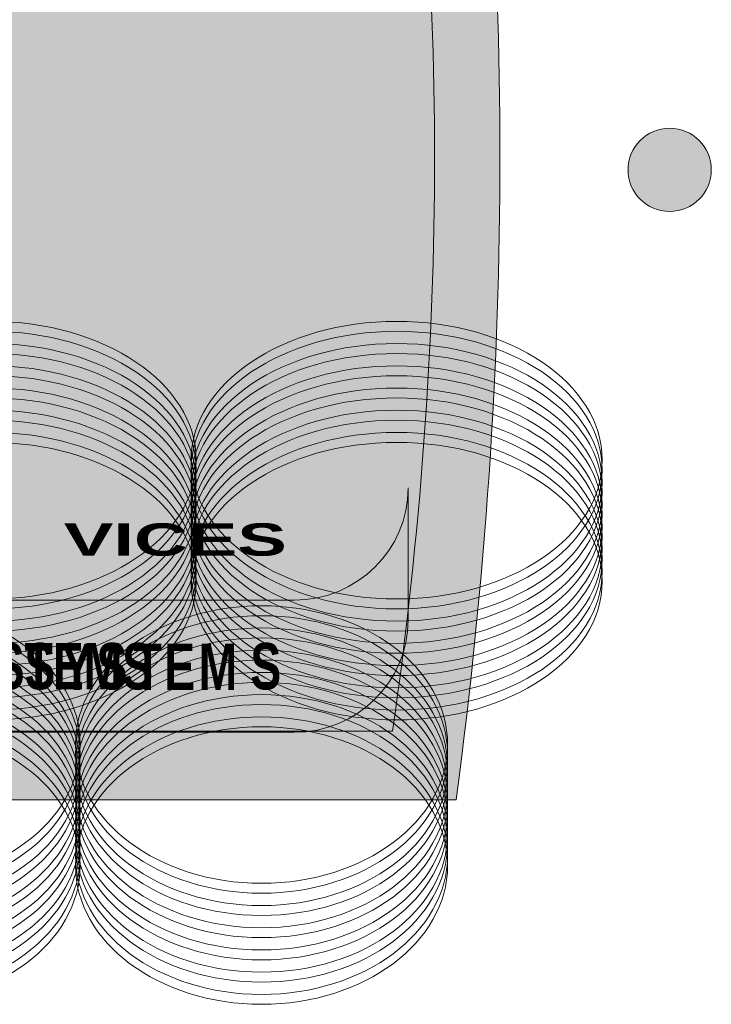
# Model space of a CAD drawing. Header units: inches. Extents: x 0 to 48, y -19.6 to 10.
# Tile 228 of 241: x 34.9 to 37, y -19.3 to -16.4. Entities that reach past the tile are written whole.
import ezdxf

# ---------------------------------------------------------------- set-up
doc = ezdxf.new("R2010")
doc.units = ezdxf.units.IN
doc.header["$MEASUREMENT"] = 0
doc.layers.add('Layer 1', color=7, linetype='Continuous')

# ---------------------------------------------------------------- blocks, each defined once
blk = doc.blocks.new('block 3')
at = {"layer": 'Layer 1', "color": 254, "lineweight": 18, "true_color": 0xe6e7e8}
for points in [[(34.8064, -17.295), (35.1472, -17.295), (35.4235, -17.4815), (35.4235, -17.7115), (35.4235, -17.9415), (35.1472, -18.128), (34.8064, -18.128), (34.4656, -18.128), (34.1893, -17.9415), (34.1893, -17.7115), (34.1893, -17.4815), (34.4656, -17.295), (34.8064, -17.295)], [(36.0251, -17.295), (36.3659, -17.295), (36.6422, -17.4815), (36.6422, -17.7115), (36.6422, -17.9415), (36.3659, -18.128), (36.0251, -18.128), (35.6843, -18.128), (35.408, -17.9415), (35.408, -17.7115), (35.408, -17.4815), (35.6843, -17.295), (36.0251, -17.295)], [(34.8064, -17.3248), (35.1472, -17.3248), (35.4235, -17.5113), (35.4235, -17.7413), (35.4235, -17.9713), (35.1472, -18.1578), (34.8064, -18.1578), (34.4656, -18.1578), (34.1893, -17.9713), (34.1893, -17.7413), (34.1893, -17.5113), (34.4656, -17.3248), (34.8064, -17.3248)], [(36.0251, -17.3248), (36.3659, -17.3248), (36.6422, -17.5113), (36.6422, -17.7413), (36.6422, -17.9713), (36.3659, -18.1578), (36.0251, -18.1578), (35.6843, -18.1578), (35.408, -17.9713), (35.408, -17.7413), (35.408, -17.5113), (35.6843, -17.3248), (36.0251, -17.3248)], [(34.8064, -17.3617), (35.1472, -17.3617), (35.4235, -17.5482), (35.4235, -17.7782), (35.4235, -18.0082), (35.1472, -18.1946), (34.8064, -18.1946), (34.4656, -18.1946), (34.1893, -18.0082), (34.1893, -17.7782), (34.1893, -17.5482), (34.4656, -17.3617), (34.8064, -17.3617)], [(36.0251, -17.3617), (36.3659, -17.3617), (36.6422, -17.5482), (36.6422, -17.7782), (36.6422, -18.0082), (36.3659, -18.1946), (36.0251, -18.1946), (35.6843, -18.1946), (35.408, -18.0082), (35.408, -17.7782), (35.408, -17.5482), (35.6843, -17.3617), (36.0251, -17.3617)], [(34.8064, -17.3915), (35.1472, -17.3915), (35.4235, -17.578), (35.4235, -17.808), (35.4235, -18.038), (35.1472, -18.2244), (34.8064, -18.2244), (34.4656, -18.2244), (34.1893, -18.038), (34.1893, -17.808), (34.1893, -17.578), (34.4656, -17.3915), (34.8064, -17.3915)], [(36.0251, -17.3915), (36.3659, -17.3915), (36.6422, -17.578), (36.6422, -17.808), (36.6422, -18.038), (36.3659, -18.2244), (36.0251, -18.2244), (35.6843, -18.2244), (35.408, -18.038), (35.408, -17.808), (35.408, -17.578), (35.6843, -17.3915), (36.0251, -17.3915)], [(34.8064, -17.4284), (35.1472, -17.4284), (35.4235, -17.6148), (35.4235, -17.8448), (35.4235, -18.0749), (35.1472, -18.2613), (34.8064, -18.2613), (34.4656, -18.2613), (34.1893, -18.0749), (34.1893, -17.8448), (34.1893, -17.6148), (34.4656, -17.4284), (34.8064, -17.4284)], [(36.0251, -17.4284), (36.3659, -17.4284), (36.6422, -17.6148), (36.6422, -17.8448), (36.6422, -18.0749), (36.3659, -18.2613), (36.0251, -18.2613), (35.6843, -18.2613), (35.408, -18.0749), (35.408, -17.8448), (35.408, -17.6148), (35.6843, -17.4284), (36.0251, -17.4284)], [(34.8064, -17.4582), (35.1472, -17.4582), (35.4235, -17.6446), (35.4235, -17.8746), (35.4235, -18.1046), (35.1472, -18.2911), (34.8064, -18.2911), (34.4656, -18.2911), (34.1893, -18.1046), (34.1893, -17.8746), (34.1893, -17.6446), (34.4656, -17.4582), (34.8064, -17.4582)], [(36.0251, -17.4582), (36.3659, -17.4582), (36.6422, -17.6446), (36.6422, -17.8746), (36.6422, -18.1046), (36.3659, -18.2911), (36.0251, -18.2911), (35.6843, -18.2911), (35.408, -18.1046), (35.408, -17.8746), (35.408, -17.6446), (35.6843, -17.4582), (36.0251, -17.4582)], [(34.8064, -17.4951), (35.1472, -17.4951), (35.4235, -17.6815), (35.4235, -17.9115), (35.4235, -18.1415), (35.1472, -18.328), (34.8064, -18.328), (34.4656, -18.328), (34.1893, -18.1415), (34.1893, -17.9115), (34.1893, -17.6815), (34.4656, -17.4951), (34.8064, -17.4951)], [(36.0251, -17.4951), (36.3659, -17.4951), (36.6422, -17.6815), (36.6422, -17.9115), (36.6422, -18.1415), (36.3659, -18.328), (36.0251, -18.328), (35.6843, -18.328), (35.408, -18.1415), (35.408, -17.9115), (35.408, -17.6815), (35.6843, -17.4951), (36.0251, -17.4951)], [(34.8064, -17.5248), (35.1472, -17.5248), (35.4235, -17.7113), (35.4235, -17.9413), (35.4235, -18.1713), (35.1472, -18.3578), (34.8064, -18.3578), (34.4656, -18.3578), (34.1893, -18.1713), (34.1893, -17.9413), (34.1893, -17.7113), (34.4656, -17.5248), (34.8064, -17.5248)], [(36.0251, -17.5248), (36.3659, -17.5248), (36.6422, -17.7113), (36.6422, -17.9413), (36.6422, -18.1713), (36.3659, -18.3578), (36.0251, -18.3578), (35.6843, -18.3578), (35.408, -18.1713), (35.408, -17.9413), (35.408, -17.7113), (35.6843, -17.5248), (36.0251, -17.5248)], [(34.8064, -17.5617), (35.1472, -17.5617), (35.4235, -17.7482), (35.4235, -17.9782), (35.4235, -18.2082), (35.1472, -18.3947), (34.8064, -18.3947), (34.4656, -18.3947), (34.1893, -18.2082), (34.1893, -17.9782), (34.1893, -17.7482), (34.4656, -17.5617), (34.8064, -17.5617)], [(36.0251, -17.5617), (36.3659, -17.5617), (36.6422, -17.7482), (36.6422, -17.9782), (36.6422, -18.2082), (36.3659, -18.3947), (36.0251, -18.3947), (35.6843, -18.3947), (35.408, -18.2082), (35.408, -17.9782), (35.408, -17.7482), (35.6843, -17.5617), (36.0251, -17.5617)], [(34.8064, -17.5915), (35.1472, -17.5915), (35.4235, -17.778), (35.4235, -18.008), (35.4235, -18.238), (35.1472, -18.4245), (34.8064, -18.4245), (34.4656, -18.4245), (34.1893, -18.238), (34.1893, -18.008), (34.1893, -17.778), (34.4656, -17.5915), (34.8064, -17.5915)], [(36.0251, -17.5915), (36.3659, -17.5915), (36.6422, -17.778), (36.6422, -18.008), (36.6422, -18.238), (36.3659, -18.4245), (36.0251, -18.4245), (35.6843, -18.4245), (35.408, -18.238), (35.408, -18.008), (35.408, -17.778), (35.6843, -17.5915), (36.0251, -17.5915)], [(34.8064, -17.6284), (35.1472, -17.6284), (35.4235, -17.8149), (35.4235, -18.0449), (35.4235, -18.2749), (35.1472, -18.4613), (34.8064, -18.4613), (34.4656, -18.4613), (34.1893, -18.2749), (34.1893, -18.0449), (34.1893, -17.8149), (34.4656, -17.6284), (34.8064, -17.6284)], [(36.0251, -17.6284), (36.3659, -17.6284), (36.6422, -17.8149), (36.6422, -18.0449), (36.6422, -18.2749), (36.3659, -18.4613), (36.0251, -18.4613), (35.6843, -18.4613), (35.408, -18.2749), (35.408, -18.0449), (35.408, -17.8149), (35.6843, -17.6284), (36.0251, -17.6284)], [(34.8064, -17.6582), (35.1472, -17.6582), (35.4235, -17.8447), (35.4235, -18.0747), (35.4235, -18.3047), (35.1472, -18.4911), (34.8064, -18.4911), (34.4656, -18.4911), (34.1893, -18.3047), (34.1893, -18.0747), (34.1893, -17.8447), (34.4656, -17.6582), (34.8064, -17.6582)], [(36.0251, -17.6582), (36.3659, -17.6582), (36.6422, -17.8447), (36.6422, -18.0747), (36.6422, -18.3047), (36.3659, -18.4911), (36.0251, -18.4911), (35.6843, -18.4911), (35.408, -18.3047), (35.408, -18.0747), (35.408, -17.8447), (35.6843, -17.6582), (36.0251, -17.6582)], [(34.5167, -18.1485), (34.8251, -18.1485), (35.0752, -18.3349), (35.0752, -18.5649), (35.0752, -18.7949), (34.8251, -18.9814), (34.5167, -18.9814), (34.2083, -18.9814), (33.9583, -18.7949), (33.9583, -18.5649), (33.9583, -18.3349), (34.2083, -18.1485), (34.5167, -18.1485)], [(35.6196, -18.1485), (35.928, -18.1485), (36.178, -18.3349), (36.178, -18.5649), (36.178, -18.7949), (35.928, -18.9814), (35.6196, -18.9814), (35.3112, -18.9814), (35.0612, -18.7949), (35.0612, -18.5649), (35.0612, -18.3349), (35.3112, -18.1485), (35.6196, -18.1485)], [(34.5167, -18.1783), (34.8251, -18.1783), (35.0752, -18.3647), (35.0752, -18.5947), (35.0752, -18.8247), (34.8251, -19.0112), (34.5167, -19.0112), (34.2083, -19.0112), (33.9583, -18.8247), (33.9583, -18.5947), (33.9583, -18.3647), (34.2083, -18.1783), (34.5167, -18.1783)], [(35.6196, -18.1783), (35.928, -18.1783), (36.178, -18.3647), (36.178, -18.5947), (36.178, -18.8247), (35.928, -19.0112), (35.6196, -19.0112), (35.3112, -19.0112), (35.0612, -18.8247), (35.0612, -18.5947), (35.0612, -18.3647), (35.3112, -18.1783), (35.6196, -18.1783)], [(34.5167, -18.2151), (34.8251, -18.2151), (35.0752, -18.4016), (35.0752, -18.6316), (35.0752, -18.8616), (34.8251, -19.0481), (34.5167, -19.0481), (34.2083, -19.0481), (33.9583, -18.8616), (33.9583, -18.6316), (33.9583, -18.4016), (34.2083, -18.2151), (34.5167, -18.2151)], [(35.6196, -18.2151), (35.928, -18.2151), (36.178, -18.4016), (36.178, -18.6316), (36.178, -18.8616), (35.928, -19.0481), (35.6196, -19.0481), (35.3112, -19.0481), (35.0612, -18.8616), (35.0612, -18.6316), (35.0612, -18.4016), (35.3112, -18.2151), (35.6196, -18.2151)], [(34.5167, -18.2449), (34.8251, -18.2449), (35.0752, -18.4314), (35.0752, -18.6614), (35.0752, -18.8914), (34.8251, -19.0779), (34.5167, -19.0779), (34.2083, -19.0779), (33.9583, -18.8914), (33.9583, -18.6614), (33.9583, -18.4314), (34.2083, -18.2449), (34.5167, -18.2449)], [(35.6196, -18.2449), (35.928, -18.2449), (36.178, -18.4314), (36.178, -18.6614), (36.178, -18.8914), (35.928, -19.0779), (35.6196, -19.0779), (35.3112, -19.0779), (35.0612, -18.8914), (35.0612, -18.6614), (35.0612, -18.4314), (35.3112, -18.2449), (35.6196, -18.2449)], [(34.5167, -18.2818), (34.8251, -18.2818), (35.0752, -18.4683), (35.0752, -18.6983), (35.0752, -18.9283), (34.8251, -19.1147), (34.5167, -19.1147), (34.2083, -19.1147), (33.9583, -18.9283), (33.9583, -18.6983), (33.9583, -18.4683), (34.2083, -18.2818), (34.5167, -18.2818)], [(35.6196, -18.2818), (35.928, -18.2818), (36.178, -18.4683), (36.178, -18.6983), (36.178, -18.9283), (35.928, -19.1147), (35.6196, -19.1147), (35.3112, -19.1147), (35.0612, -18.9283), (35.0612, -18.6983), (35.0612, -18.4683), (35.3112, -18.2818), (35.6196, -18.2818)], [(34.5167, -18.3116), (34.8251, -18.3116), (35.0752, -18.4981), (35.0752, -18.7281), (35.0752, -18.9581), (34.8251, -19.1445), (34.5167, -19.1445), (34.2083, -19.1445), (33.9583, -18.9581), (33.9583, -18.7281), (33.9583, -18.4981), (34.2083, -18.3116), (34.5167, -18.3116)], [(35.6196, -18.3116), (35.928, -18.3116), (36.178, -18.4981), (36.178, -18.7281), (36.178, -18.9581), (35.928, -19.1445), (35.6196, -19.1445), (35.3112, -19.1445), (35.0612, -18.9581), (35.0612, -18.7281), (35.0612, -18.4981), (35.3112, -18.3116), (35.6196, -18.3116)], [(34.5167, -18.3485), (34.8251, -18.3485), (35.0752, -18.535), (35.0752, -18.765), (35.0752, -18.995), (34.8251, -19.1814), (34.5167, -19.1814), (34.2083, -19.1814), (33.9583, -18.995), (33.9583, -18.765), (33.9583, -18.535), (34.2083, -18.3485), (34.5167, -18.3485)], [(35.6196, -18.3485), (35.928, -18.3485), (36.178, -18.535), (36.178, -18.765), (36.178, -18.995), (35.928, -19.1814), (35.6196, -19.1814), (35.3112, -19.1814), (35.0612, -18.995), (35.0612, -18.765), (35.0612, -18.535), (35.3112, -18.3485), (35.6196, -18.3485)], [(34.5167, -18.3783), (34.8251, -18.3783), (35.0752, -18.5647), (35.0752, -18.7947), (35.0752, -19.0248), (34.8251, -19.2112), (34.5167, -19.2112), (34.2083, -19.2112), (33.9583, -19.0248), (33.9583, -18.7947), (33.9583, -18.5647), (34.2083, -18.3783), (34.5167, -18.3783)], [(35.6196, -18.3783), (35.928, -18.3783), (36.178, -18.5647), (36.178, -18.7947), (36.178, -19.0248), (35.928, -19.2112), (35.6196, -19.2112), (35.3112, -19.2112), (35.0612, -19.0248), (35.0612, -18.7947), (35.0612, -18.5647), (35.3112, -18.3783), (35.6196, -18.3783)], [(34.5167, -18.4152), (34.8251, -18.4152), (35.0752, -18.6016), (35.0752, -18.8316), (35.0752, -19.0616), (34.8251, -19.2481), (34.5167, -19.2481), (34.2083, -19.2481), (33.9583, -19.0616), (33.9583, -18.8316), (33.9583, -18.6016), (34.2083, -18.4152), (34.5167, -18.4152)], [(35.6196, -18.4152), (35.928, -18.4152), (36.178, -18.6016), (36.178, -18.8316), (36.178, -19.0616), (35.928, -19.2481), (35.6196, -19.2481), (35.3112, -19.2481), (35.0612, -19.0616), (35.0612, -18.8316), (35.0612, -18.6016), (35.3112, -18.4152), (35.6196, -18.4152)], [(34.5167, -18.445), (34.8251, -18.445), (35.0752, -18.6314), (35.0752, -18.8614), (35.0752, -19.0914), (34.8251, -19.2779), (34.5167, -19.2779), (34.2083, -19.2779), (33.9583, -19.0914), (33.9583, -18.8614), (33.9583, -18.6314), (34.2083, -18.445), (34.5167, -18.445)], [(35.6196, -18.445), (35.928, -18.445), (36.178, -18.6314), (36.178, -18.8614), (36.178, -19.0914), (35.928, -19.2779), (35.6196, -19.2779), (35.3112, -19.2779), (35.0612, -19.0914), (35.0612, -18.8614), (35.0612, -18.6314), (35.3112, -18.445), (35.6196, -18.445)], [(34.5167, -18.4819), (34.8251, -18.4819), (35.0752, -18.6683), (35.0752, -18.8983), (35.0752, -19.1283), (34.8251, -19.3148), (34.5167, -19.3148), (34.2083, -19.3148), (33.9583, -19.1283), (33.9583, -18.8983), (33.9583, -18.6683), (34.2083, -18.4819), (34.5167, -18.4819)], [(35.6196, -18.4819), (35.928, -18.4819), (36.178, -18.6683), (36.178, -18.8983), (36.178, -19.1283), (35.928, -19.3148), (35.6196, -19.3148), (35.3112, -19.3148), (35.0612, -19.1283), (35.0612, -18.8983), (35.0612, -18.6683), (35.3112, -18.4819), (35.6196, -18.4819)], [(34.5167, -18.5116), (34.8251, -18.5116), (35.0752, -18.6981), (35.0752, -18.9281), (35.0752, -19.1581), (34.8251, -19.3446), (34.5167, -19.3446), (34.2083, -19.3446), (33.9583, -19.1581), (33.9583, -18.9281), (33.9583, -18.6981), (34.2083, -18.5116), (34.5167, -18.5116)], [(35.6196, -18.5116), (35.928, -18.5116), (36.178, -18.6981), (36.178, -18.9281), (36.178, -19.1581), (35.928, -19.3446), (35.6196, -19.3446), (35.3112, -19.3446), (35.0612, -19.1581), (35.0612, -18.9281), (35.0612, -18.6981), (35.3112, -18.5116), (35.6196, -18.5116)]]:
    blk.add_open_spline(points, degree=3, knots=[0, 0, 0, 0, 1, 1, 1, 2, 2, 2, 3, 3, 3, 4, 4, 4, 4], dxfattribs=at)
at = {"layer": 'Layer 1', "lineweight": 0}
blk.add_open_spline([(27.7048, -18.5282), (27.7048, -18.5282), (35.7181, -18.5282), (35.7181, -18.5282), (35.9061, -18.5282), (36.0599, -18.3765), (36.0599, -18.1911), (36.0599, -18.1911), (36.0599, -17.7947), (36.0599, -17.7947), (36.0599, -17.9802), (35.9061, -18.1319), (35.7181, -18.1319), (35.7181, -18.1319), (27.7048, -18.1319), (27.7048, -18.1319), (27.5168, -18.1319), (27.3631, -17.9802), (27.3631, -17.7947), (27.3631, -17.7947), (27.3631, -18.1911), (27.3631, -18.1911), (27.3631, -18.3765), (27.5168, -18.5282), (27.7048, -18.5282)], degree=3, knots=[0, 0, 0, 0, 1, 1, 1, 2, 2, 2, 3, 3, 3, 4, 4, 4, 5, 5, 5, 6, 6, 6, 7, 7, 7, 8, 8, 8, 8], dxfattribs=at)

msp = doc.modelspace()

# ---------------------------------------------------------------- hatches: boundary and pattern name
at = {"layer": 'Layer 1', "true_color": 0x004723}
h = msp.add_hatch(color=118, dxfattribs=at)
edge = h.paths.add_edge_path()
edge.add_spline(control_points=[(27.2193, -14.9493), (30.2141, -14.9493), (33.2089, -14.9493), (36.2037, -14.9493), (36.3793, -16.1538), (36.379, -17.4149), (36.2037, -18.7311), (33.2089, -18.7311), (30.2141, -18.7311), (27.2193, -18.7311), (27.044, -17.4149), (27.0437, -16.1538), (27.2193, -14.9493)], knot_values=[0, 0, 0, 0, 0.013889, 0.013889, 0.013889, 0.027778, 0.027778, 0.027778, 0.041667, 0.041667, 0.041667, 0.055556, 0.055556, 0.055556, 0.055556], degree=3, periodic=0)
edge.add_line((27.2193, -14.9493), (27.2193, -14.9493))
at = {"layer": 'Layer 1', "true_color": 0xe6e7e8}
h = msp.add_hatch(color=254, dxfattribs=at)
edge = h.paths.add_edge_path()
edge.add_spline(control_points=[(27.4102, -15.1551), (30.2777, -15.1551), (33.1452, -15.1551), (36.0127, -15.1551), (36.1809, -16.2286), (36.1806, -17.3523), (36.0127, -18.5253), (33.1452, -18.5253), (30.2777, -18.5253), (27.4102, -18.5253), (27.2423, -17.3523), (27.242, -16.2286), (27.4102, -15.1551)], knot_values=[0, 0, 0, 0, 0.013889, 0.013889, 0.013889, 0.027778, 0.027778, 0.027778, 0.041667, 0.041667, 0.041667, 0.055556, 0.055556, 0.055556, 0.055556], degree=3, periodic=0)
edge.add_line((27.4102, -15.1551), (27.4102, -15.1551))
at = {"layer": 'Layer 1', "true_color": 0x231f20}
h = msp.add_hatch(color=250, dxfattribs=at)
edge = h.paths.add_edge_path()
edge.add_spline(control_points=[(36.8445, -16.7152), (36.9136, -16.7152), (36.9695, -16.7712), (36.9695, -16.8402), (36.9695, -16.9092), (36.9136, -16.9652), (36.8445, -16.9652), (36.7755, -16.9652), (36.7195, -16.9092), (36.7195, -16.8402), (36.7195, -16.7712), (36.7755, -16.7152), (36.8445, -16.7152)], knot_values=[0, 0, 0, 0, 0.013889, 0.013889, 0.013889, 0.027778, 0.027778, 0.027778, 0.041667, 0.041667, 0.041667, 0.055556, 0.055556, 0.055556, 0.055556], degree=3, periodic=0)
edge.add_line((36.8445, -16.7152), (36.8445, -16.7152))
at = {"layer": 'Layer 1', "true_color": 0x004723}
h = msp.add_hatch(color=118, dxfattribs=at)
edge = h.paths.add_edge_path()
edge.add_spline(control_points=[(27.7048, -18.5282), (27.7048, -18.5282), (35.7181, -18.5282), (35.7181, -18.5282), (35.9061, -18.5282), (36.0599, -18.3765), (36.0599, -18.1911), (36.0599, -18.1911), (36.0599, -17.7947), (36.0599, -17.7947), (36.0599, -17.9802), (35.9061, -18.1319), (35.7181, -18.1319), (35.7181, -18.1319), (27.7048, -18.1319), (27.7048, -18.1319), (27.5168, -18.1319), (27.3631, -17.9802), (27.3631, -17.7947), (27.3631, -17.7947), (27.3631, -18.1911), (27.3631, -18.1911), (27.3631, -18.3765), (27.5168, -18.5282), (27.7048, -18.5282)], knot_values=[0, 0, 0, 0, 0.013889, 0.013889, 0.013889, 0.027778, 0.027778, 0.027778, 0.041667, 0.041667, 0.041667, 0.055556, 0.055556, 0.055556, 0.069444, 0.069444, 0.069444, 0.083333, 0.083333, 0.083333, 0.097222, 0.097222, 0.097222, 0.111111, 0.111111, 0.111111, 0.111111], degree=3, periodic=0)
edge.add_line((27.7048, -18.5282), (27.7048, -18.5282))

# ---------------------------------------------------------------- linework, layer by layer
at = {"layer": 'Layer 1', "lineweight": 0}
for points, knots in [([(27.2193, -14.9493), (30.2141, -14.9493), (33.2089, -14.9493), (36.2037, -14.9493), (36.3793, -16.1538), (36.379, -17.4149), (36.2037, -18.7311), (33.2089, -18.7311), (30.2141, -18.7311), (27.2193, -18.7311), (27.044, -17.4149), (27.0437, -16.1538), (27.2193, -14.9493)], [0, 0, 0, 0, 1, 1, 1, 2, 2, 2, 3, 3, 3, 4, 4, 4, 4]), ([(27.4102, -15.1551), (30.2777, -15.1551), (33.1452, -15.1551), (36.0127, -15.1551), (36.1809, -16.2286), (36.1806, -17.3523), (36.0127, -18.5253), (33.1452, -18.5253), (30.2777, -18.5253), (27.4102, -18.5253), (27.2423, -17.3523), (27.242, -16.2286), (27.4102, -15.1551)], [0, 0, 0, 0, 1, 1, 1, 2, 2, 2, 3, 3, 3, 4, 4, 4, 4]), ([(36.8445, -16.7152), (36.9136, -16.7152), (36.9695, -16.7712), (36.9695, -16.8402), (36.9695, -16.9092), (36.9136, -16.9652), (36.8445, -16.9652), (36.7755, -16.9652), (36.7195, -16.9092), (36.7195, -16.8402), (36.7195, -16.7712), (36.7755, -16.7152), (36.8445, -16.7152)], [0, 0, 0, 0, 1, 1, 1, 2, 2, 2, 3, 3, 3, 4, 4, 4, 4]), ([(27.7048, -18.5282), (27.7048, -18.5282), (35.7181, -18.5282), (35.7181, -18.5282), (35.9061, -18.5282), (36.0599, -18.3765), (36.0599, -18.1911), (36.0599, -18.1911), (36.0599, -17.7947), (36.0599, -17.7947), (36.0599, -17.9802), (35.9061, -18.1319), (35.7181, -18.1319), (35.7181, -18.1319), (27.7048, -18.1319), (27.7048, -18.1319), (27.5168, -18.1319), (27.3631, -17.9802), (27.3631, -17.7947), (27.3631, -17.7947), (27.3631, -18.1911), (27.3631, -18.1911), (27.3631, -18.3765), (27.5168, -18.5282), (27.7048, -18.5282)], [0, 0, 0, 0, 1, 1, 1, 2, 2, 2, 3, 3, 3, 4, 4, 4, 5, 5, 5, 6, 6, 6, 7, 7, 7, 8, 8, 8, 8])]:
    msp.add_open_spline(points, degree=3, knots=knots, dxfattribs=at)

# ---------------------------------------------------------------- block references
at = {"layer": 'Layer 1'}
msp.add_blockref('block 3', (0, 0), dxfattribs=at)

# ---------------------------------------------------------------- texts
at = {"layer": 'Layer 1', "color": 250, "true_color": 0x231f20, "attachment_point": 7}
for s, insert, char_height in [('\\fArial|b1|i0|c0|p34;\\W1.6453;VICES', (35.026, -17.9996), 0.09707), ('\\fFolio Extra BT|b1|i0|c0|p34;\\W0.7456;S', (34.908, -18.4014), 0.139221), ('\\fFolio Extra BT|b1|i0|c0|p34;\\W0.7456;S', (35.1243, -18.4014), 0.139221), ('\\fFolio Extra BT|b1|i0|c0|p34;\\W0.7456;S', (35.5861, -18.4014), 0.139221), ('\\fFolio Extra BT|b1|i0|c0|p34;\\W0.7456;Y', (35.019, -18.4014), 0.139221), ('\\fFolio Extra BT|b1|i0|c0|p34;\\W0.7456;T', (35.2353, -18.4014), 0.139221), ('\\fFolio Extra BT|b1|i0|c0|p34;\\W0.7456;E', (35.3275, -18.4014), 0.139221), ('\\fFolio Extra BT|b1|i0|c0|p34;\\W0.7456;M', (35.431, -18.4014), 0.139221)]:
    msp.add_mtext(s, dxfattribs=dict(at, insert=insert, char_height=char_height))
at = {"layer": 'Layer 1', "color": 18, "true_color": 0x000000, "char_height": 0.139221, "attachment_point": 7}
for s, insert in [('\\fFolio Extra BT|b1|i0|c0|p34;\\W0.7456;AVING & ROUTING SYSTEMS', (33.3352, -18.4014)), ('\\fFolio Extra BT|b1|i0|c0|p34;\\W0.7456;S', (34.908, -18.4014)), ('\\fFolio Extra BT|b1|i0|c0|p34;\\W0.7456;S', (35.1243, -18.4014)), ('\\fFolio Extra BT|b1|i0|c0|p34;\\W0.7456;S', (35.5861, -18.4014)), ('\\fFolio Extra BT|b1|i0|c0|p34;\\W0.7456;Y', (35.019, -18.4014)), ('\\fFolio Extra BT|b1|i0|c0|p34;\\W0.7456;T', (35.2353, -18.4014)), ('\\fFolio Extra BT|b1|i0|c0|p34;\\W0.7456;E', (35.3275, -18.4014)), ('\\fFolio Extra BT|b1|i0|c0|p34;\\W0.7456;M', (35.431, -18.4014))]:
    msp.add_mtext(s, dxfattribs=dict(at, insert=insert))

doc.saveas('drawing.dxf')
